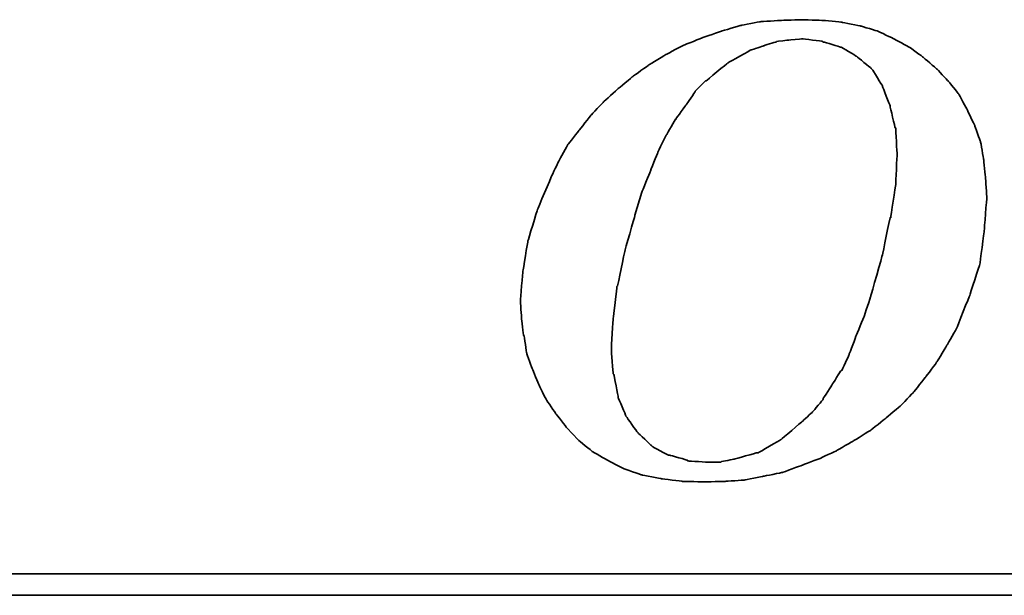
# Model space of a CAD drawing. Extents: x 17 to 133, y 29 to 89.
# Tile 33 of 48: x 103.24 to 106.12, y 58.01 to 59.69. Entities that reach past the tile are written whole.
import ezdxf

# ---------------------------------------------------------------- set-up
doc = ezdxf.new("R2010")
doc.units = 0
doc.header["$MEASUREMENT"] = 0
doc.layers.get('0').update_dxf_attribs({"linetype": 'CONTINUOUS'})
doc.layers.add('layer 1', color=7, linetype='CONTINUOUS')

# ---------------------------------------------------------------- blocks, each defined once
blk = doc.blocks.new('TBI MOTION logo(完整正式版)')
at = {"layer": 'layer 1', "color": 22, "lineweight": 35}
for points, knots in [([(-11.34375, -6.98375), (-11.34375, -6.98375), (-10.91375, -7.43875), (-10.91375, -7.43875), (-10.91375, -7.43875), (-10.91375, -7.43875), (-10.38625, -7.87125), (-10.38625, -7.87125), (-10.38625, -7.87125), (-10.38625, -7.87125), (-9.81125, -8.20375), (-9.81125, -8.20375), (-9.81125, -8.20375), (-9.81125, -8.20375), (-9.21125, -8.51875), (-9.21125, -8.51875), (-9.21125, -8.51875), (-9.21125, -8.51875), (-8.51625, -8.75875), (-8.51625, -8.75875), (-8.51625, -8.75875), (-8.51625, -8.75875), (-7.77125, -8.90375), (-7.77125, -8.90375), (-7.77125, -8.90375), (-7.77125, -8.90375), (-6.97875, -8.99875), (-6.97875, -8.99875), (-6.97875, -8.99875), (-6.97875, -8.99875), (-6.14125, -9.02375), (-6.14125, -9.02375), (-6.14125, -9.02375), (-6.14125, -9.02375), (-5.37125, -8.99875), (-5.37125, -8.99875), (-5.37125, -8.99875), (-5.37125, -8.99875), (-4.65375, -8.94875), (-4.65375, -8.94875), (-4.65375, -8.94875), (-4.65375, -8.94875), (-3.93375, -8.80625), (-3.93375, -8.80625), (-3.93375, -8.80625), (-3.93375, -8.80625), (-3.21375, -8.66375), (-3.21375, -8.66375), (-3.21375, -8.66375), (-3.21375, -8.66375), (-2.49375, -8.39875), (-2.49375, -8.39875), (-2.49375, -8.39875), (-2.49375, -8.39875), (-1.79875, -8.13375), (-1.79875, -8.13375), (-1.79875, -8.13375), (-1.79875, -8.13375), (-1.17375, -7.84375), (-1.17375, -7.84375), (-1.17375, -7.84375), (-1.17375, -7.84375), (-0.52375, -7.46375), (-0.52375, -7.46375), (-0.52375, -7.46375), (-0.52375, -7.46375), (0.10124, -7.07875), (0.10124, -7.07875), (0.10124, -7.07875), (0.10124, -7.07875), (0.67625, -6.62375), (0.67625, -6.62375), (0.67625, -6.62375), (0.67625, -6.62375), (1.24874, -6.14375), (1.24874, -6.14375), (1.24874, -6.14375), (1.24874, -6.14375), (1.72874, -5.64125), (1.72874, -5.64125), (1.72874, -5.64125), (1.72874, -5.64125), (2.18624, -5.06375), (2.18624, -5.06375), (2.18624, -5.06375), (2.18624, -5.06375), (2.61625, -4.48874), (2.61625, -4.48874), (2.61625, -4.48874), (2.61625, -4.48874), (3.00125, -3.83874), (3.00125, -3.83874), (3.00125, -3.83874), (3.00125, -3.83874), (3.36124, -3.21374), (3.36124, -3.21374), (3.36124, -3.21374), (3.36124, -3.21374), (3.84374, -1.99125), (3.84374, -1.99125), (3.84374, -1.99125), (3.84374, -1.99125), (4.22625, -0.81875), (4.22625, -0.81875), (4.22625, -0.81875), (4.22625, -0.81875), (4.39125, 0.45624), (4.39125, 0.45624), (4.39125, 0.45624), (4.39125, 0.45624), (4.48874, 1.70124), (4.48874, 1.70124), (4.48874, 1.70124), (4.48874, 1.70124), (4.43874, 2.44625), (4.43874, 2.44625), (4.43874, 2.44625), (4.43874, 2.44625), (4.36874, 3.14125), (4.36874, 3.14125), (4.36874, 3.14125), (4.36874, 3.14125), (4.25125, 3.81125), (4.25125, 3.81125), (4.25125, 3.81125), (4.25125, 3.81125), (4.03124, 4.41125), (4.03124, 4.41125), (4.03124, 4.41125), (4.03124, 4.41125), (3.74374, 5.01125), (3.74374, 5.01125), (3.74374, 5.01125), (3.74374, 5.01125), (3.43124, 5.58875), (3.43124, 5.58875), (3.43124, 5.58875), (3.43124, 5.58875), (3.02625, 6.09125), (3.02625, 6.09125), (3.02625, 6.09125), (3.02625, 6.09125), (2.59374, 6.54875), (2.59374, 6.54875), (2.59374, 6.54875), (2.59374, 6.54875), (2.09124, 6.98125), (2.09124, 6.98125), (2.09124, 6.98125), (2.09124, 6.98125), (1.56124, 7.36625), (1.56124, 7.36625), (1.56124, 7.36625), (1.56124, 7.36625), (0.98624, 7.67625), (0.98624, 7.67625), (0.98624, 7.67625), (0.98624, 7.67625), (0.38624, 7.96375), (0.38624, 7.96375), (0.38624, 7.96375), (0.38624, 7.96375), (-0.25875, 8.15625), (-0.25875, 8.15625), (-0.25875, 8.15625), (-0.25875, 8.15625), (-0.98125, 8.30125), (-0.98125, 8.30125), (-0.98125, 8.30125), (-0.98125, 8.30125), (-1.70124, 8.37125), (-1.70124, 8.37125), (-1.70124, 8.37125), (-1.70124, 8.37125), (-2.49375, 8.39624), (-2.49375, 8.39624), (-2.49375, 8.39624), (-2.49375, 8.39624), (-3.28625, 8.37125), (-3.28625, 8.37125), (-3.28625, 8.37125), (-3.28625, 8.37125), (-4.05125, 8.32125), (-4.05125, 8.32125), (-4.05125, 8.32125), (-4.05125, 8.32125), (-4.77375, 8.18125), (-4.77375, 8.18125), (-4.77375, 8.18125), (-4.77375, 8.18125), (-5.51625, 7.96375), (-5.51625, 7.96375), (-5.51625, 7.96375), (-5.51625, 7.96375), (-6.21125, 7.72625), (-6.21125, 7.72625), (-6.21125, 7.72625), (-6.21125, 7.72625), (-6.92875, 7.43625), (-6.92875, 7.43625), (-6.92875, 7.43625), (-6.92875, 7.43625), (-7.57875, 7.10125), (-7.57875, 7.10125), (-7.57875, 7.10125), (-7.57875, 7.10125), (-8.24875, 6.69125), (-8.24875, 6.69125), (-8.24875, 6.69125), (-8.24875, 6.69125), (-8.84875, 6.26125), (-8.84875, 6.26125), (-8.84875, 6.26125), (-8.84875, 6.26125), (-9.42625, 5.78125), (-9.42625, 5.78125), (-9.42625, 5.78125), (-9.42625, 5.78125), (-9.95375, 5.30125), (-9.95375, 5.30125), (-9.95375, 5.30125), (-9.95375, 5.30125), (-10.43375, 4.79624), (-10.43375, 4.79624), (-10.43375, 4.79624), (-10.43375, 4.79624), (-10.88875, 4.22125), (-10.88875, 4.22125), (-10.88875, 4.22125), (-10.88875, 4.22125), (-11.29875, 3.69375), (-11.29875, 3.69375), (-11.29875, 3.69375), (-11.29875, 3.69375), (-11.63375, 3.09125), (-11.63375, 3.09125), (-11.63375, 3.09125), (-11.63375, 3.09125), (-11.91875, 2.49625), (-11.91875, 2.49625), (-11.91875, 2.49625), (-11.91875, 2.49625), (-12.44875, 1.24625), (-12.44875, 1.24625), (-12.44875, 1.24625), (-12.44875, 1.24625), (-12.80875, 0.06874), (-12.80875, 0.06874), (-12.80875, 0.06874), (-12.80875, 0.06874), (-12.99875, -1.07875), (-12.99875, -1.07875), (-12.99875, -1.07875), (-12.99875, -1.07875), (-13.09375, -2.18375), (-13.09375, -2.18375), (-13.09375, -2.18375), (-13.09375, -2.18375), (-13.04875, -2.85375), (-13.04875, -2.85375), (-13.04875, -2.85375), (-13.04875, -2.85375), (-12.97375, -3.50375), (-12.97375, -3.50375), (-12.97375, -3.50375), (-12.97375, -3.50375), (-12.95375, -3.50375), (-12.95375, -3.50375), (-12.95375, -3.50375), (-12.95375, -3.50375), (-12.85375, -4.17375), (-12.85375, -4.17375), (-12.85375, -4.17375), (-12.85375, -4.17375), (-12.63875, -4.77624), (-12.63875, -4.77624), (-12.63875, -4.77624), (-12.63875, -4.77624), (-12.39875, -5.35125), (-12.39875, -5.35125), (-12.39875, -5.35125), (-12.39875, -5.35125), (-12.11375, -5.92875), (-12.11375, -5.92875), (-12.11375, -5.92875), (-12.11375, -5.92875), (-11.75375, -6.45375), (-11.75375, -6.45375), (-11.75375, -6.45375), (-11.75375, -6.45375), (-11.34375, -6.98375), (-11.34375, -6.98375)], [0, 0, 0, 0, 0.01369863, 0.01369863, 0.01369863, 0.01369864, 0.02739726, 0.02739726, 0.02739726, 0.02739727, 0.04109589, 0.04109589, 0.04109589, 0.0410959, 0.05479452, 0.05479452, 0.05479452, 0.05479453, 0.06849315, 0.06849315, 0.06849315, 0.06849316, 0.08219178, 0.08219178, 0.08219178, 0.08219179, 0.09589041, 0.09589041, 0.09589041, 0.09589042, 0.10958904, 0.10958904, 0.10958904, 0.10958905, 0.12328767, 0.12328767, 0.12328767, 0.12328768, 0.1369863, 0.1369863, 0.1369863, 0.13698631, 0.15068493, 0.15068493, 0.15068493, 0.15068494, 0.16438356, 0.16438356, 0.16438356, 0.16438357, 0.17808219, 0.17808219, 0.17808219, 0.1780822, 0.19178082, 0.19178082, 0.19178082, 0.19178083, 0.20547945, 0.20547945, 0.20547945, 0.20547946, 0.21917808, 0.21917808, 0.21917808, 0.21917809, 0.23287671, 0.23287671, 0.23287671, 0.23287672, 0.24657534, 0.24657534, 0.24657534, 0.24657535, 0.26027397, 0.26027397, 0.26027397, 0.26027398, 0.2739726, 0.2739726, 0.2739726, 0.27397261, 0.28767123, 0.28767123, 0.28767123, 0.28767124, 0.30136986, 0.30136986, 0.30136986, 0.30136987, 0.31506849, 0.31506849, 0.31506849, 0.3150685, 0.32876712, 0.32876712, 0.32876712, 0.32876713, 0.34246575, 0.34246575, 0.34246575, 0.34246576, 0.35616438, 0.35616438, 0.35616438, 0.35616439, 0.36986301, 0.36986301, 0.36986301, 0.36986302, 0.38356164, 0.38356164, 0.38356164, 0.38356165, 0.39726027, 0.39726027, 0.39726027, 0.39726028, 0.4109589, 0.4109589, 0.4109589, 0.41095891, 0.42465753, 0.42465753, 0.42465753, 0.42465754, 0.43835616, 0.43835616, 0.43835616, 0.43835617, 0.45205479, 0.45205479, 0.45205479, 0.4520548, 0.46575342, 0.46575342, 0.46575342, 0.46575343, 0.47945205, 0.47945205, 0.47945205, 0.47945206, 0.49315068, 0.49315068, 0.49315068, 0.49315069, 0.50684932, 0.50684932, 0.50684932, 0.50684933, 0.52054795, 0.52054795, 0.52054795, 0.52054796, 0.53424658, 0.53424658, 0.53424658, 0.53424659, 0.54794521, 0.54794521, 0.54794521, 0.54794522, 0.56164384, 0.56164384, 0.56164384, 0.56164385, 0.57534247, 0.57534247, 0.57534247, 0.57534248, 0.5890411, 0.5890411, 0.5890411, 0.58904111, 0.60273973, 0.60273973, 0.60273973, 0.60273974, 0.61643836, 0.61643836, 0.61643836, 0.61643837, 0.63013699, 0.63013699, 0.63013699, 0.630137, 0.64383562, 0.64383562, 0.64383562, 0.64383563, 0.65753425, 0.65753425, 0.65753425, 0.65753426, 0.67123288, 0.67123288, 0.67123288, 0.67123289, 0.68493151, 0.68493151, 0.68493151, 0.68493152, 0.69863014, 0.69863014, 0.69863014, 0.69863015, 0.71232877, 0.71232877, 0.71232877, 0.71232878, 0.7260274, 0.7260274, 0.7260274, 0.72602741, 0.73972603, 0.73972603, 0.73972603, 0.73972604, 0.75342466, 0.75342466, 0.75342466, 0.75342467, 0.76712329, 0.76712329, 0.76712329, 0.7671233, 0.78082192, 0.78082192, 0.78082192, 0.78082193, 0.79452055, 0.79452055, 0.79452055, 0.79452056, 0.80821918, 0.80821918, 0.80821918, 0.80821919, 0.82191781, 0.82191781, 0.82191781, 0.82191782, 0.83561644, 0.83561644, 0.83561644, 0.83561645, 0.84931507, 0.84931507, 0.84931507, 0.84931508, 0.8630137, 0.8630137, 0.8630137, 0.86301371, 0.87671233, 0.87671233, 0.87671233, 0.87671234, 0.89041096, 0.89041096, 0.89041096, 0.89041097, 0.90410959, 0.90410959, 0.90410959, 0.9041096, 0.91780822, 0.91780822, 0.91780822, 0.91780823, 0.93150685, 0.93150685, 0.93150685, 0.93150686, 0.94520548, 0.94520548, 0.94520548, 0.94520549, 0.95890411, 0.95890411, 0.95890411, 0.95890412, 0.97260274, 0.97260274, 0.97260274, 0.97260275, 0.98630137, 0.98630137, 0.98630137, 0.98630138, 1, 1, 1, 1]), ([(-8.77875, 1.03124), (-8.77875, 1.03124), (-8.51625, 1.89625), (-8.51625, 1.89625), (-8.51625, 1.89625), (-8.51625, 1.89625), (-8.20375, 2.66375), (-8.20375, 2.66375), (-8.20375, 2.66375), (-8.20375, 2.66375), (-7.91625, 3.38125), (-7.91625, 3.38125), (-7.91625, 3.38125), (-7.91625, 3.38125), (-7.91625, 3.40624), (-7.91625, 3.40624), (-7.91625, 3.40624), (-7.91625, 3.40624), (-7.57875, 4.07624), (-7.57875, 4.07624), (-7.57875, 4.07624), (-7.57875, 4.07624), (-7.24375, 4.65125), (-7.24375, 4.65125), (-7.24375, 4.65125), (-7.24375, 4.65125), (-7.21875, 4.65125), (-7.21875, 4.65125), (-7.21875, 4.65125), (-7.21875, 4.65125), (-7.21875, 4.67624), (-7.21875, 4.67624), (-7.21875, 4.67624), (-7.21875, 4.67624), (-6.83625, 5.20375), (-6.83625, 5.20375), (-6.83625, 5.20375), (-6.83625, 5.20375), (-6.49875, 5.68625), (-6.49875, 5.68625), (-6.49875, 5.68625), (-6.49875, 5.68625), (-6.49875, 5.70625), (-6.49875, 5.70625), (-6.49875, 5.70625), (-6.49875, 5.70625), (-6.11625, 6.09125), (-6.11625, 6.09125), (-6.11625, 6.09125), (-6.11625, 6.09125), (-6.09125, 6.09125), (-6.09125, 6.09125), (-6.09125, 6.09125), (-6.09125, 6.09125), (-5.27375, 6.76625), (-5.27375, 6.76625), (-5.27375, 6.76625), (-5.27375, 6.76625), (-5.24875, 6.76625), (-5.24875, 6.76625), (-5.24875, 6.76625), (-5.24875, 6.76625), (-5.24875, 6.78625), (-5.24875, 6.78625), (-5.24875, 6.78625), (-5.24875, 6.78625), (-4.38875, 7.26624), (-4.38875, 7.26624), (-4.38875, 7.26624), (-4.38875, 7.26624), (-4.36125, 7.26624), (-4.36125, 7.26624), (-4.36125, 7.26624), (-4.36125, 7.26624), (-3.93375, 7.41125), (-3.93375, 7.41125), (-3.93375, 7.41125), (-3.93375, 7.41125), (-3.47375, 7.55625), (-3.47375, 7.55625), (-3.47375, 7.55625), (-3.47375, 7.55625), (-3.45375, 7.55625), (-3.45375, 7.55625), (-3.45375, 7.55625), (-3.45375, 7.55625), (-3.42875, 7.58124), (-3.42875, 7.58124), (-3.42875, 7.58124), (-3.42875, 7.58124), (-2.97375, 7.62625), (-2.97375, 7.62625), (-2.97375, 7.62625), (-2.97375, 7.62625), (-2.49375, 7.67625), (-2.49375, 7.67625), (-2.49375, 7.67625), (-2.49375, 7.67625), (-2.46875, 7.67625), (-2.46875, 7.67625), (-2.46875, 7.67625), (-2.46875, 7.67625), (-1.70124, 7.58124), (-1.70124, 7.58124), (-1.70124, 7.58124), (-1.70124, 7.58124), (-1.67875, 7.55625), (-1.67875, 7.55625), (-1.67875, 7.55625), (-1.67875, 7.55625), (-1.65375, 7.55625), (-1.65375, 7.55625), (-1.65375, 7.55625), (-1.65375, 7.55625), (-1.03125, 7.36625), (-1.03125, 7.36625), (-1.03125, 7.36625), (-1.03125, 7.36625), (-1.00625, 7.36625), (-1.00625, 7.36625), (-1.00625, 7.36625), (-1.00625, 7.36625), (-0.43124, 7.02624), (-0.43124, 7.02624), (-0.43124, 7.02624), (-0.43124, 7.02624), (-0.40625, 7.00624), (-0.40625, 7.00624), (-0.40625, 7.00624), (-0.40625, 7.00624), (0.12124, 6.57124), (0.12124, 6.57124), (0.12124, 6.57124), (0.12124, 6.57124), (0.14624, 6.54875), (0.14624, 6.54875), (0.14624, 6.54875), (0.14624, 6.54875), (0.17124, 6.52375), (0.17124, 6.52375), (0.17124, 6.52375), (0.17124, 6.52375), (0.55625, 5.89875), (0.55625, 5.89875), (0.55625, 5.89875), (0.55625, 5.89875), (0.55625, 5.87625), (0.55625, 5.87625), (0.55625, 5.87625), (0.55625, 5.87625), (0.84124, 5.15625), (0.84124, 5.15625), (0.84124, 5.15625), (0.84124, 5.15625), (0.84124, 5.13125), (0.84124, 5.13125), (0.84124, 5.13125), (0.84124, 5.13125), (1.03624, 4.31875), (1.03624, 4.31875), (1.03624, 4.31875), (1.03624, 4.31875), (1.05624, 4.31875), (1.05624, 4.31875), (1.05624, 4.31875), (1.05624, 4.31875), (1.05624, 4.29125), (1.05624, 4.29125), (1.05624, 4.29125), (1.05624, 4.29125), (1.10625, 3.33125), (1.10625, 3.33125), (1.10625, 3.33125), (1.10625, 3.33125), (1.10625, 3.30875), (1.10625, 3.30875), (1.10625, 3.30875), (1.10625, 3.30875), (1.05624, 2.20624), (1.05624, 2.20624), (1.05624, 2.20624), (1.05624, 2.20624), (1.05624, 2.18124), (1.05624, 2.18124), (1.05624, 2.18124), (1.05624, 2.18124), (0.86624, 0.93624), (0.86624, 0.93624), (0.86624, 0.93624), (0.86624, 0.93624), (0.84124, 0.93624), (0.84124, 0.93624), (0.84124, 0.93624), (0.84124, 0.93624), (0.55625, -0.45874), (0.55625, -0.45874), (0.55625, -0.45874), (0.55625, -0.45874), (0.12124, -1.99125), (0.12124, -1.99125), (0.12124, -1.99125), (0.12124, -1.99125), (0.12124, -2.01874), (0.12124, -2.01874), (0.12124, -2.01874), (0.12124, -2.01874), (-0.13874, -2.78375), (-0.13874, -2.78375), (-0.13874, -2.78375), (-0.13874, -2.78375), (-0.43124, -3.50375), (-0.43124, -3.50375), (-0.43124, -3.50375), (-0.43124, -3.50375), (-0.69375, -4.19875), (-0.69375, -4.19875), (-0.69375, -4.19875), (-0.69375, -4.19875), (-0.69375, -4.22375), (-0.69375, -4.22375), (-0.69375, -4.22375), (-0.69375, -4.22375), (-0.98125, -4.82374), (-0.98125, -4.82374), (-0.98125, -4.82374), (-0.98125, -4.82374), (-1.00625, -4.82374), (-1.00625, -4.82374), (-1.00625, -4.82374), (-1.00625, -4.82374), (-1.33875, -5.35125), (-1.33875, -5.35125), (-1.33875, -5.35125), (-1.33875, -5.35125), (-1.67875, -5.87875), (-1.67875, -5.87875), (-1.67875, -5.87875), (-1.67875, -5.87875), (-1.67875, -5.90375), (-1.67875, -5.90375), (-1.67875, -5.90375), (-1.67875, -5.90375), (-2.05875, -6.35875), (-2.05875, -6.35875), (-2.05875, -6.35875), (-2.05875, -6.35875), (-2.08375, -6.38375), (-2.08375, -6.38375), (-2.08375, -6.38375), (-2.08375, -6.38375), (-2.46875, -6.74375), (-2.46875, -6.74375), (-2.46875, -6.74375), (-2.46875, -6.74375), (-3.25875, -7.41625), (-3.25875, -7.41625), (-3.25875, -7.41625), (-3.25875, -7.41625), (-3.28625, -7.43875), (-3.28625, -7.43875), (-3.28625, -7.43875), (-3.28625, -7.43875), (-4.12375, -7.91875), (-4.12375, -7.91875), (-4.12375, -7.91875), (-4.12375, -7.91875), (-4.14875, -7.91875), (-4.14875, -7.91875), (-4.14875, -7.91875), (-4.14875, -7.91875), (-4.17125, -7.91875), (-4.17125, -7.91875), (-4.17125, -7.91875), (-4.17125, -7.91875), (-5.03375, -8.15875), (-5.03375, -8.15875), (-5.03375, -8.15875), (-5.03375, -8.15875), (-5.51625, -8.25625), (-5.51625, -8.25625), (-5.51625, -8.25625), (-5.51625, -8.25625), (-5.54125, -8.27875), (-5.54125, -8.27875), (-5.54125, -8.27875), (-5.54125, -8.27875), (-5.56375, -8.27875), (-5.56375, -8.27875), (-5.56375, -8.27875), (-5.56375, -8.27875), (-5.99625, -8.27875), (-5.99625, -8.27875), (-5.99625, -8.27875), (-5.99625, -8.27875), (-6.76375, -8.23125), (-6.76375, -8.23125), (-6.76375, -8.23125), (-6.76375, -8.23125), (-6.78875, -8.23125), (-6.78875, -8.23125), (-6.78875, -8.23125), (-6.78875, -8.23125), (-6.78875, -8.20375), (-6.78875, -8.20375), (-6.78875, -8.20375), (-6.78875, -8.20375), (-7.45875, -8.01375), (-7.45875, -8.01375), (-7.45875, -8.01375), (-7.45875, -8.01375), (-7.48375, -8.01375), (-7.48375, -8.01375), (-7.48375, -8.01375), (-7.48375, -8.01375), (-7.50875, -8.01375), (-7.50875, -8.01375), (-7.50875, -8.01375), (-7.50875, -8.01375), (-8.13125, -7.67875), (-8.13125, -7.67875), (-8.13125, -7.67875), (-8.13125, -7.67875), (-8.15625, -7.65375), (-8.15625, -7.65375), (-8.15625, -7.65375), (-8.15625, -7.65375), (-8.65875, -7.17375), (-8.65875, -7.17375), (-8.65875, -7.17375), (-8.65875, -7.17375), (-8.68375, -7.14875), (-8.68375, -7.14875), (-8.68375, -7.14875), (-8.68375, -7.14875), (-9.08875, -6.57375), (-9.08875, -6.57375), (-9.08875, -6.57375), (-9.08875, -6.57375), (-9.11375, -6.54875), (-9.11375, -6.54875), (-9.11375, -6.54875), (-9.11375, -6.54875), (-9.11375, -6.52875), (-9.11375, -6.52875), (-9.11375, -6.52875), (-9.11375, -6.52875), (-9.40375, -5.85375), (-9.40375, -5.85375), (-9.40375, -5.85375), (-9.40375, -5.85375), (-9.40375, -5.82875), (-9.40375, -5.82875), (-9.40375, -5.82875), (-9.40375, -5.82875), (-9.56875, -4.96875), (-9.56875, -4.96875), (-9.56875, -4.96875), (-9.56875, -4.96875), (-9.59375, -4.94375), (-9.59375, -4.94375), (-9.59375, -4.94375), (-9.59375, -4.94375), (-9.66375, -4.03375), (-9.66375, -4.03375), (-9.66375, -4.03375), (-9.66375, -4.03375), (-9.66375, -4.00875), (-9.66375, -4.00875), (-9.66375, -4.00875), (-9.66375, -4.00875), (-9.59375, -2.85375), (-9.59375, -2.85375), (-9.59375, -2.85375), (-9.59375, -2.85375), (-9.45125, -1.65875), (-9.45125, -1.65875), (-9.45125, -1.65875), (-9.45125, -1.65875), (-9.42625, -1.63375), (-9.42625, -1.63375), (-9.42625, -1.63375), (-9.42625, -1.63375), (-9.16125, -0.33875), (-9.16125, -0.33875), (-9.16125, -0.33875), (-9.16125, -0.33875), (-8.77875, 1.00624), (-8.77875, 1.00624), (-8.77875, 1.00624), (-8.77875, 1.00624), (-8.77875, 1.03124), (-8.77875, 1.03124)], [0, 0, 0, 0, 0.01020408, 0.01020408, 0.01020408, 0.01020409, 0.02040816, 0.02040816, 0.02040816, 0.02040817, 0.03061224, 0.03061224, 0.03061224, 0.03061225, 0.04081633, 0.04081633, 0.04081633, 0.04081634, 0.05102041, 0.05102041, 0.05102041, 0.05102042, 0.06122449, 0.06122449, 0.06122449, 0.0612245, 0.07142857, 0.07142857, 0.07142857, 0.07142858, 0.08163265, 0.08163265, 0.08163265, 0.08163266, 0.09183673, 0.09183673, 0.09183673, 0.09183674, 0.10204082, 0.10204082, 0.10204082, 0.10204083, 0.1122449, 0.1122449, 0.1122449, 0.11224491, 0.12244898, 0.12244898, 0.12244898, 0.12244899, 0.13265306, 0.13265306, 0.13265306, 0.13265307, 0.14285714, 0.14285714, 0.14285714, 0.14285715, 0.15306122, 0.15306122, 0.15306122, 0.15306123, 0.16326531, 0.16326531, 0.16326531, 0.16326532, 0.17346939, 0.17346939, 0.17346939, 0.1734694, 0.18367347, 0.18367347, 0.18367347, 0.18367348, 0.19387755, 0.19387755, 0.19387755, 0.19387756, 0.20408163, 0.20408163, 0.20408163, 0.20408164, 0.21428571, 0.21428571, 0.21428571, 0.21428572, 0.2244898, 0.2244898, 0.2244898, 0.22448981, 0.23469388, 0.23469388, 0.23469388, 0.23469389, 0.24489796, 0.24489796, 0.24489796, 0.24489797, 0.25510204, 0.25510204, 0.25510204, 0.25510205, 0.26530612, 0.26530612, 0.26530612, 0.26530613, 0.2755102, 0.2755102, 0.2755102, 0.27551021, 0.28571429, 0.28571429, 0.28571429, 0.2857143, 0.29591837, 0.29591837, 0.29591837, 0.29591838, 0.30612245, 0.30612245, 0.30612245, 0.30612246, 0.31632653, 0.31632653, 0.31632653, 0.31632654, 0.32653061, 0.32653061, 0.32653061, 0.32653062, 0.33673469, 0.33673469, 0.33673469, 0.3367347, 0.34693878, 0.34693878, 0.34693878, 0.34693879, 0.35714286, 0.35714286, 0.35714286, 0.35714287, 0.36734694, 0.36734694, 0.36734694, 0.36734695, 0.37755102, 0.37755102, 0.37755102, 0.37755103, 0.3877551, 0.3877551, 0.3877551, 0.38775511, 0.39795918, 0.39795918, 0.39795918, 0.39795919, 0.40816327, 0.40816327, 0.40816327, 0.40816328, 0.41836735, 0.41836735, 0.41836735, 0.41836736, 0.42857143, 0.42857143, 0.42857143, 0.42857144, 0.43877551, 0.43877551, 0.43877551, 0.43877552, 0.44897959, 0.44897959, 0.44897959, 0.4489796, 0.45918367, 0.45918367, 0.45918367, 0.45918368, 0.46938776, 0.46938776, 0.46938776, 0.46938777, 0.47959184, 0.47959184, 0.47959184, 0.47959185, 0.48979592, 0.48979592, 0.48979592, 0.48979593, 0.5, 0.5, 0.5, 0.50000001, 0.51020408, 0.51020408, 0.51020408, 0.51020409, 0.52040816, 0.52040816, 0.52040816, 0.52040817, 0.53061224, 0.53061224, 0.53061224, 0.53061225, 0.54081633, 0.54081633, 0.54081633, 0.54081634, 0.55102041, 0.55102041, 0.55102041, 0.55102042, 0.56122449, 0.56122449, 0.56122449, 0.5612245, 0.57142857, 0.57142857, 0.57142857, 0.57142858, 0.58163265, 0.58163265, 0.58163265, 0.58163266, 0.59183673, 0.59183673, 0.59183673, 0.59183674, 0.60204082, 0.60204082, 0.60204082, 0.60204083, 0.6122449, 0.6122449, 0.6122449, 0.61224491, 0.62244898, 0.62244898, 0.62244898, 0.62244899, 0.63265306, 0.63265306, 0.63265306, 0.63265307, 0.64285714, 0.64285714, 0.64285714, 0.64285715, 0.65306122, 0.65306122, 0.65306122, 0.65306123, 0.66326531, 0.66326531, 0.66326531, 0.66326532, 0.67346939, 0.67346939, 0.67346939, 0.6734694, 0.68367347, 0.68367347, 0.68367347, 0.68367348, 0.69387755, 0.69387755, 0.69387755, 0.69387756, 0.70408163, 0.70408163, 0.70408163, 0.70408164, 0.71428571, 0.71428571, 0.71428571, 0.71428572, 0.7244898, 0.7244898, 0.7244898, 0.72448981, 0.73469388, 0.73469388, 0.73469388, 0.73469389, 0.74489796, 0.74489796, 0.74489796, 0.74489797, 0.75510204, 0.75510204, 0.75510204, 0.75510205, 0.76530612, 0.76530612, 0.76530612, 0.76530613, 0.7755102, 0.7755102, 0.7755102, 0.77551021, 0.78571429, 0.78571429, 0.78571429, 0.7857143, 0.79591837, 0.79591837, 0.79591837, 0.79591838, 0.80612245, 0.80612245, 0.80612245, 0.80612246, 0.81632653, 0.81632653, 0.81632653, 0.81632654, 0.82653061, 0.82653061, 0.82653061, 0.82653062, 0.83673469, 0.83673469, 0.83673469, 0.8367347, 0.84693878, 0.84693878, 0.84693878, 0.84693879, 0.85714286, 0.85714286, 0.85714286, 0.85714287, 0.86734694, 0.86734694, 0.86734694, 0.86734695, 0.87755102, 0.87755102, 0.87755102, 0.87755103, 0.8877551, 0.8877551, 0.8877551, 0.88775511, 0.89795918, 0.89795918, 0.89795918, 0.89795919, 0.90816327, 0.90816327, 0.90816327, 0.90816328, 0.91836735, 0.91836735, 0.91836735, 0.91836736, 0.92857143, 0.92857143, 0.92857143, 0.92857144, 0.93877551, 0.93877551, 0.93877551, 0.93877552, 0.94897959, 0.94897959, 0.94897959, 0.9489796, 0.95918367, 0.95918367, 0.95918367, 0.95918368, 0.96938776, 0.96938776, 0.96938776, 0.96938777, 0.97959184, 0.97959184, 0.97959184, 0.97959185, 0.98979592, 0.98979592, 0.98979592, 0.98979593, 1, 1, 1, 1]), ([(75.90875, -9.47875), (75.90875, -9.47875), (75.90875, -12.28625), (75.90875, -12.28625), (75.90875, -12.28625), (75.90875, -12.28625), (75.90875, -12.47875), (75.90875, -12.47875), (75.90875, -12.47875), (75.90875, -12.47875), (75.71625, -12.47875), (75.71625, -12.47875), (75.71625, -12.47875), (75.71625, -12.47875), (-88.32875, -12.47875), (-88.32875, -12.47875), (-88.32875, -12.47875), (-88.32875, -12.47875), (-88.32875, -13.29375), (-88.32875, -13.29375), (-88.32875, -13.29375), (-88.32875, -13.29375), (82.89125, -13.29375), (82.89125, -13.29375), (82.89125, -13.29375), (82.89125, -13.29375), (75.90875, -9.47875), (75.90875, -9.47875)], [0, 0, 0, 0, 0.14285714, 0.14285714, 0.14285714, 0.14285715, 0.28571429, 0.28571429, 0.28571429, 0.2857143, 0.42857143, 0.42857143, 0.42857143, 0.42857144, 0.57142857, 0.57142857, 0.57142857, 0.57142858, 0.71428571, 0.71428571, 0.71428571, 0.71428572, 0.85714286, 0.85714286, 0.85714286, 0.85714287, 1, 1, 1, 1])]:
    blk.add_open_spline(points, degree=3, knots=knots, dxfattribs=at)

msp = doc.modelspace()

# ---------------------------------------------------------------- block references
at = {"xscale": 0.0775805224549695, "yscale": 0.0775805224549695, "zscale": 0.0775805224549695}
msp.add_blockref('TBI MOTION logo(完整正式版)', (105.7175, 59.04), dxfattribs=at)

doc.saveas('drawing.dxf')
